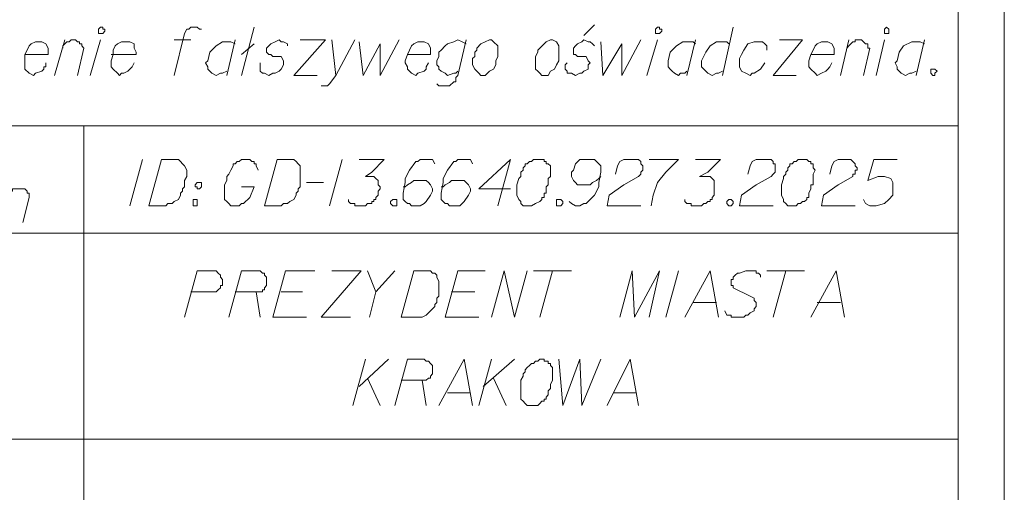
# Model space of a CAD drawing. Header units: metres. Extents: x 7431553 to 7432401, y 5544342 to 5544539.
# Tile 15 of 180: x 7432117 to 7432137, y 5544364 to 5544373. Entities that reach past the tile are written whole.
import ezdxf

# ---------------------------------------------------------------- set-up
doc = ezdxf.new("R2010")
doc.units = ezdxf.units.M
doc.header["$MEASUREMENT"] = 0
doc.layers.add('BG-PR90-PB-PZT-PZT01_2026_04_14$0$MAPA DCP', color=7, linetype='Continuous', lineweight=0)
doc.layers.add('PRIMETECH_XREF', color=7, linetype='Continuous', lineweight=5)

# ---------------------------------------------------------------- blocks, each defined once
blk = doc.blocks.new('BG-PR90-PB-PZT-PZT01_2026_04_14$0$Naddrwiną2025_v2klauzulap')
at = {"layer": 'BG-PR90-PB-PZT-PZT01_2026_04_14$0$MAPA DCP', "linetype": 'Continuous', "lineweight": 9, "transparency": 33554687}
blk.add_lwpolyline([(7431819.359, 5544551.478), (7431778.338, 5544551.478)], dxfattribs=at)
at = {"layer": 'BG-PR90-PB-PZT-PZT01_2026_04_14$0$MAPA DCP', "color": 1, "linetype": 'Continuous', "lineweight": 9, "transparency": 33554687}
for points in [[(7431784.222, 5544550.547), (7431791.123, 5544550.547)], [(7431791.123, 5544532.936), (7431791.123, 5544550.547)], [(7431791.123, 5544550.547), (7431793.282, 5544550.547)], [(7431793.282, 5544532.936), (7431793.282, 5544550.547)], [(7431793.282, 5544550.547), (7431797.43, 5544550.547)], [(7431797.43, 5544532.936), (7431797.43, 5544550.547)], [(7431797.43, 5544550.547), (7431802.595, 5544550.547)], [(7431789.387, 5544549.869), (7431790.107, 5544549.7)], [(7431789.472, 5544549.869), (7431789.429, 5544549.785), (7431789.429, 5544549.615), (7431789.514, 5544549.446), (7431789.641, 5544549.361), (7431789.81, 5544549.319), (7431789.853, 5544549.277), (7431789.937, 5544549.319), (7431789.98, 5544549.319), (7431790.022, 5544549.361), (7431790.064, 5544549.404), (7431790.107, 5544549.488), (7431790.064, 5544549.573), (7431790.064, 5544549.615), (7431790.022, 5544549.7)], [(7431791.8, 5544549.319), (7431791.8, 5544548.853), (7431792.223, 5544548.726), (7431792.139, 5544548.938), (7431792.139, 5544549.065), (7431792.181, 5544549.192), (7431792.266, 5544549.234), (7431792.393, 5544549.234), (7431792.52, 5544549.234), (7431792.604, 5544549.15), (7431792.689, 5544549.065), (7431792.731, 5544548.896), (7431792.731, 5544548.769), (7431792.689, 5544548.684), (7431792.604, 5544548.642)], [(7431790.107, 5544548.896), (7431789.387, 5544549.065)], [(7431789.556, 5544548.303), (7431789.514, 5544548.345), (7431789.472, 5544548.388), (7431789.429, 5544548.43), (7431789.429, 5544548.472), (7431789.387, 5544548.472), (7431789.387, 5544548.515), (7431789.387, 5544548.557), (7431789.387, 5544548.599), (7431789.429, 5544548.642), (7431789.472, 5544548.684), (7431789.472, 5544548.726), (7431789.514, 5544548.726), (7431789.556, 5544548.726), (7431789.556, 5544548.769), (7431790.107, 5544548.642)], [(7431792.096, 5544547.964), (7431791.927, 5544548.007), (7431791.842, 5544548.049), (7431791.8, 5544548.134), (7431791.8, 5544548.176), (7431791.8, 5544548.218), (7431791.8, 5544548.261), (7431791.8, 5544548.345), (7431791.8, 5544548.388), (7431791.842, 5544548.43), (7431791.885, 5544548.472), (7431791.927, 5544548.472), (7431791.969, 5544548.515), (7431792.012, 5544548.515), (7431792.012, 5544548.472), (7431792.054, 5544548.472), (7431792.096, 5544548.472), (7431792.096, 5544548.43), (7431792.139, 5544548.43), (7431792.308, 5544548.134), (7431792.52, 5544547.837), (7431792.731, 5544547.795), (7431792.731, 5544548.472)], [(7431790.107, 5544548.176), (7431789.387, 5544548.345)], [(7431794.975, 5544547.583), (7431794.044, 5544548.091), (7431794.975, 5544548.261)], [(7431794.679, 5544547.71), (7431794.679, 5544548.176)], [(7431789.683, 5544547.583), (7431789.683, 5544548.049), (7431789.556, 5544548.049), (7431789.472, 5544548.007), (7431789.429, 5544547.922), (7431789.429, 5544547.837), (7431789.429, 5544547.795), (7431789.472, 5544547.71), (7431789.514, 5544547.668), (7431789.599, 5544547.626), (7431789.683, 5544547.583), (7431789.81, 5544547.541), (7431789.853, 5544547.541), (7431789.937, 5544547.541), (7431789.98, 5544547.583), (7431790.064, 5544547.668), (7431790.107, 5544547.71), (7431790.064, 5544547.795), (7431790.022, 5544547.88), (7431789.98, 5544547.922), (7431789.937, 5544547.964), (7431789.853, 5544548.007)], [(7431789.387, 5544546.948), (7431789.387, 5544547.414), (7431790.107, 5544546.821), (7431790.107, 5544547.287)], [(7431794.044, 5544546.694), (7431794.044, 5544547.456)], [(7431794.044, 5544547.075), (7431794.975, 5544546.821)], [(7431792.096, 5544546.313), (7431791.927, 5544546.356), (7431791.842, 5544546.398), (7431791.8, 5544546.483), (7431791.8, 5544546.525), (7431791.8, 5544546.61), (7431791.8, 5544546.652), (7431791.8, 5544546.694), (7431791.8, 5544546.737), (7431791.8, 5544546.779), (7431791.842, 5544546.821), (7431791.885, 5544546.821), (7431791.885, 5544546.864), (7431791.927, 5544546.864), (7431791.969, 5544546.864), (7431792.012, 5544546.864), (7431792.054, 5544546.864), (7431792.096, 5544546.821), (7431792.139, 5544546.779), (7431792.308, 5544546.483), (7431792.52, 5544546.186), (7431792.731, 5544546.144), (7431792.731, 5544546.821)], [(7431789.599, 5544546.694), (7431789.514, 5544546.694), (7431789.472, 5544546.652), (7431789.429, 5544546.61), (7431789.429, 5544546.525), (7431789.429, 5544546.44), (7431789.472, 5544546.313), (7431789.599, 5544546.229), (7431789.683, 5544546.186), (7431789.768, 5544546.144), (7431789.895, 5544546.144), (7431789.937, 5544546.144), (7431790.022, 5544546.186), (7431790.064, 5544546.271), (7431790.107, 5544546.356), (7431790.064, 5544546.398), (7431790.064, 5544546.44), (7431789.98, 5544546.567), (7431789.853, 5544546.652)], [(7431794.171, 5544546.567), (7431794.128, 5544546.567), (7431794.086, 5544546.525), (7431794.086, 5544546.483), (7431794.044, 5544546.483), (7431794.044, 5544546.398), (7431794.044, 5544546.356), (7431794.044, 5544546.313), (7431794.044, 5544546.271), (7431794.086, 5544546.144), (7431794.086, 5544546.102), (7431794.128, 5544546.059), (7431794.171, 5544546.017), (7431794.213, 5544546.017), (7431794.213, 5544545.975), (7431794.255, 5544545.975), (7431794.298, 5544545.975), (7431794.34, 5544545.975), (7431794.34, 5544546.017), (7431794.382, 5544546.017), (7431794.552, 5544546.356), (7431794.594, 5544546.44), (7431794.636, 5544546.44), (7431794.679, 5544546.483), (7431794.721, 5544546.483), (7431794.763, 5544546.483), (7431794.806, 5544546.44), (7431794.848, 5544546.44), (7431794.89, 5544546.356), (7431794.933, 5544546.313), (7431794.933, 5544546.271), (7431794.975, 5544546.229), (7431794.975, 5544546.186), (7431794.975, 5544546.144), (7431794.975, 5544546.102), (7431794.975, 5544546.017), (7431794.975, 5544545.975), (7431794.933, 5544545.975), (7431794.933, 5544545.89), (7431794.848, 5544545.848)], [(7431789.133, 5544546.017), (7431790.107, 5544545.805)], [(7431789.472, 5544545.932), (7431789.429, 5544545.89), (7431789.429, 5544545.678), (7431789.514, 5544545.551), (7431789.641, 5544545.467), (7431789.81, 5544545.382), (7431789.853, 5544545.382), (7431789.937, 5544545.382), (7431789.98, 5544545.424), (7431790.022, 5544545.467), (7431790.064, 5544545.509), (7431790.107, 5544545.594), (7431790.064, 5544545.678), (7431790.064, 5544545.721), (7431790.022, 5544545.805)], [(7431791.8, 5544545.255), (7431791.8, 5544545.763), (7431792.054, 5544545.509), (7431792.139, 5544545.34), (7431792.139, 5544545.509), (7431792.139, 5544545.551), (7431792.181, 5544545.594), (7431792.223, 5544545.636), (7431792.308, 5544545.636), (7431792.35, 5544545.636), (7431792.393, 5544545.636), (7431792.435, 5544545.636), (7431792.477, 5544545.636), (7431792.52, 5544545.636), (7431792.562, 5544545.594), (7431792.604, 5544545.594), (7431792.604, 5544545.551), (7431792.647, 5544545.551), (7431792.647, 5544545.509), (7431792.689, 5544545.467), (7431792.689, 5544545.424), (7431792.731, 5544545.382), (7431792.731, 5544545.34), (7431792.731, 5544545.297), (7431792.731, 5544545.255), (7431792.731, 5544545.213), (7431792.731, 5544545.17), (7431792.689, 5544545.17), (7431792.689, 5544545.128), (7431792.689, 5544545.086), (7431792.647, 5544545.043), (7431792.604, 5544545.043)], [(7431794.975, 5544545.043), (7431794.044, 5544545.551), (7431794.975, 5544545.721)], [(7431794.679, 5544545.213), (7431794.679, 5544545.678)], [(7431789.387, 5544545.255), (7431790.107, 5544545.086)], [(7431789.472, 5544545.255), (7431789.429, 5544545.213), (7431789.429, 5544545.001), (7431789.514, 5544544.874), (7431789.641, 5544544.747), (7431789.81, 5544544.705), (7431789.853, 5544544.705), (7431789.937, 5544544.705), (7431789.98, 5544544.747), (7431790.022, 5544544.789), (7431790.064, 5544544.832), (7431790.107, 5544544.916), (7431790.064, 5544544.959), (7431790.064, 5544545.043), (7431790.022, 5544545.086)], [(7431791.8, 5544544.324), (7431791.8, 5544544.916), (7431791.842, 5544544.874), (7431792.054, 5544544.662), (7431792.266, 5544544.493), (7431792.52, 5544544.408), (7431792.731, 5544544.366)], [(7431794.044, 5544544.916), (7431794.975, 5544544.662)], [(7431794.975, 5544543.731), (7431794.044, 5544543.985), (7431794.975, 5544544.027), (7431794.044, 5544544.535), (7431794.975, 5544544.324)], [(7431790.107, 5544544.281), (7431789.387, 5544544.493)], [(7431789.429, 5544543.35), (7431790.107, 5544543.392), (7431789.472, 5544543.773), (7431790.107, 5544543.773), (7431789.387, 5544544.154)], [(7431792.096, 5544543.646), (7431791.927, 5544543.689), (7431791.842, 5544543.731), (7431791.8, 5544543.816), (7431791.8, 5544543.858), (7431791.8, 5544543.9), (7431791.8, 5544543.943), (7431791.8, 5544544.027), (7431791.8, 5544544.07), (7431791.8, 5544544.112), (7431791.842, 5544544.154), (7431791.885, 5544544.154), (7431791.927, 5544544.197), (7431791.969, 5544544.197), (7431792.012, 5544544.197), (7431792.054, 5544544.154), (7431792.096, 5544544.154), (7431792.139, 5544544.112), (7431792.308, 5544543.816), (7431792.52, 5544543.519), (7431792.731, 5544543.477), (7431792.731, 5544544.154)], [(7431796.753, 5544543.477), (7431795.822, 5544543.943), (7431796.753, 5544544.112)], [(7431796.499, 5544543.604), (7431796.499, 5544544.07)], [(7431792.647, 5544542.715), (7431792.689, 5544542.757), (7431792.731, 5544542.842), (7431792.731, 5544542.927), (7431792.689, 5544543.011), (7431792.689, 5544543.054), (7431792.647, 5544543.096), (7431792.52, 5544543.223), (7431792.35, 5544543.308), (7431792.266, 5544543.308), (7431792.054, 5544543.35), (7431791.927, 5544543.35), (7431791.885, 5544543.308), (7431791.842, 5544543.265), (7431791.8, 5544543.223), (7431791.8, 5544543.138), (7431791.8, 5544543.054), (7431791.8, 5544542.969), (7431791.8, 5544542.927), (7431791.885, 5544542.842), (7431792.012, 5544542.8), (7431792.054, 5544542.757), (7431792.139, 5544542.757), (7431792.223, 5544542.8), (7431792.266, 5544542.842), (7431792.308, 5544542.884), (7431792.308, 5544542.969), (7431792.308, 5544543.054), (7431792.308, 5544543.138), (7431792.266, 5544543.181), (7431792.223, 5544543.265), (7431792.181, 5544543.308), (7431792.139, 5544543.35)], [(7431795.822, 5544542.503), (7431796.753, 5544542.588), (7431795.822, 5544542.927), (7431796.753, 5544542.969), (7431795.822, 5544543.35)], [(7431789.091, 5544543.223), (7431789.302, 5544543.011)], [(7431789.514, 5544543.223), (7431789.472, 5544543.181), (7431789.429, 5544543.138), (7431789.429, 5544543.096), (7431789.387, 5544543.011), (7431789.429, 5544542.969), (7431789.472, 5544542.884), (7431789.514, 5544542.842), (7431789.556, 5544542.8), (7431789.641, 5544542.8), (7431789.683, 5544542.8), (7431789.683, 5544542.842), (7431789.726, 5544542.884), (7431789.726, 5544542.969), (7431789.726, 5544543.011), (7431789.726, 5544543.054), (7431789.81, 5544543.096), (7431789.853, 5544543.138), (7431789.895, 5544543.096), (7431789.98, 5544543.096), (7431790.022, 5544543.011), (7431790.064, 5544542.969), (7431790.064, 5544542.927), (7431790.107, 5544542.842), (7431790.064, 5544542.757), (7431790.064, 5544542.673), (7431790.022, 5544542.673), (7431789.98, 5544542.63), (7431789.895, 5544542.63), (7431789.853, 5544542.673)], [(7431794.044, 5544541.995), (7431794.044, 5544542.757)], [(7431794.044, 5544542.376), (7431794.975, 5544542.122)], [(7431794.975, 5544541.149), (7431794.044, 5544541.403), (7431794.975, 5544541.614), (7431794.044, 5544541.868)], [(7431796.372, 5544540.979), (7431795.822, 5544541.614)], [(7431792.393, 5544541.53), (7431792.393, 5544540.895), (7431791.8, 5544541.53), (7431792.731, 5544541.276)], [(7431796.203, 5544541.191), (7431796.753, 5544541.445)], [(7431794.044, 5544541.022), (7431794.044, 5544540.471), (7431794.975, 5544540.217), (7431794.975, 5544540.895)], [(7431795.822, 5544541.149), (7431796.753, 5544540.895)], [(7431791.885, 5544540.768), (7431791.8, 5544540.725), (7431791.8, 5544540.471), (7431791.842, 5544540.429), (7431791.842, 5544540.387), (7431792.012, 5544540.26), (7431792.181, 5544540.175), (7431792.266, 5544540.175), (7431792.477, 5544540.133), (7431792.604, 5544540.133), (7431792.647, 5544540.175), (7431792.689, 5544540.217), (7431792.689, 5544540.26), (7431792.731, 5544540.302), (7431792.731, 5544540.429), (7431792.731, 5544540.514), (7431792.689, 5544540.556), (7431792.647, 5544540.598), (7431792.52, 5544540.683), (7431792.435, 5544540.725), (7431792.393, 5544540.725), (7431792.308, 5544540.683), (7431792.266, 5544540.641), (7431792.223, 5544540.598), (7431792.223, 5544540.514), (7431792.223, 5544540.429), (7431792.223, 5544540.344), (7431792.266, 5544540.302), (7431792.308, 5544540.217), (7431792.35, 5544540.175), (7431792.35, 5544540.133)], [(7431794.467, 5544540.344), (7431794.467, 5544540.81)], [(7431796.753, 5544540.09), (7431795.822, 5544540.598), (7431796.753, 5544540.768)], [(7431790.022, 5544540.471), (7431790.064, 5544540.429), (7431790.064, 5544540.387), (7431790.107, 5544540.26), (7431790.064, 5544540.217), (7431790.022, 5544540.133), (7431789.98, 5544540.09), (7431789.937, 5544540.09), (7431789.895, 5544540.048), (7431789.81, 5544540.048), (7431789.726, 5544540.09), (7431789.641, 5544540.09), (7431789.599, 5544540.133), (7431789.514, 5544540.217), (7431789.472, 5544540.26), (7431789.429, 5544540.387), (7431789.387, 5544540.471), (7431789.429, 5544540.556), (7431789.472, 5544540.641)], [(7431789.387, 5544540.641), (7431790.107, 5544540.471), (7431790.149, 5544540.429), (7431790.234, 5544540.429), (7431790.234, 5544540.387), (7431790.318, 5544540.302), (7431790.318, 5544540.175), (7431790.318, 5544540.09), (7431790.276, 5544540.048)], [(7431796.499, 5544540.26), (7431796.499, 5544540.725)], [(7431791.885, 5544540.006), (7431791.8, 5544539.963), (7431791.8, 5544539.709), (7431791.842, 5544539.667), (7431791.842, 5544539.625), (7431792.012, 5544539.498), (7431792.181, 5544539.413), (7431792.266, 5544539.413), (7431792.477, 5544539.371), (7431792.604, 5544539.371), (7431792.647, 5544539.413), (7431792.689, 5544539.455), (7431792.689, 5544539.498), (7431792.731, 5544539.54), (7431792.731, 5544539.667), (7431792.731, 5544539.709), (7431792.689, 5544539.794), (7431792.647, 5544539.836), (7431792.52, 5544539.921), (7431792.435, 5544539.963), (7431792.393, 5544539.963), (7431792.308, 5544539.921), (7431792.266, 5544539.879), (7431792.223, 5544539.836), (7431792.223, 5544539.752), (7431792.223, 5544539.667), (7431792.223, 5544539.582), (7431792.266, 5544539.54), (7431792.308, 5544539.455), (7431792.35, 5544539.413), (7431792.35, 5544539.371)], [(7431789.683, 5544539.455), (7431789.683, 5544539.921), (7431789.556, 5544539.921), (7431789.472, 5544539.879), (7431789.429, 5544539.794), (7431789.429, 5544539.709), (7431789.429, 5544539.667), (7431789.472, 5544539.582), (7431789.514, 5544539.54), (7431789.599, 5544539.498), (7431789.683, 5544539.455), (7431789.81, 5544539.413), (7431789.853, 5544539.413), (7431789.937, 5544539.455), (7431789.98, 5544539.455), (7431790.064, 5544539.54), (7431790.107, 5544539.625), (7431790.064, 5544539.667), (7431790.022, 5544539.794), (7431789.98, 5544539.836), (7431789.937, 5544539.836), (7431789.853, 5544539.879)], [(7431796.753, 5544539.201), (7431795.822, 5544539.455), (7431795.822, 5544539.794), (7431795.864, 5544539.836), (7431795.864, 5544539.879), (7431795.906, 5544539.921), (7431795.949, 5544539.963), (7431795.991, 5544539.963), (7431796.033, 5544539.963), (7431796.076, 5544539.963), (7431796.118, 5544539.963), (7431796.16, 5544539.921), (7431796.203, 5544539.921), (7431796.203, 5544539.879), (7431796.245, 5544539.836), (7431796.245, 5544539.794), (7431796.245, 5544539.328)], [(7431796.245, 5544539.752), (7431796.753, 5544539.836)], [(7431789.429, 5544538.482), (7431790.107, 5544538.566), (7431789.472, 5544538.905), (7431790.107, 5544538.905), (7431789.387, 5544539.286)], [(7431794.044, 5544538.651), (7431794.467, 5544538.82), (7431794.044, 5544539.201)], [(7431791.8, 5544538.482), (7431791.8, 5544538.99), (7431792.054, 5544538.736), (7431792.139, 5544538.609), (7431792.139, 5544538.736), (7431792.139, 5544538.778), (7431792.181, 5544538.82), (7431792.223, 5544538.863), (7431792.308, 5544538.863), (7431792.35, 5544538.905), (7431792.393, 5544538.905), (7431792.435, 5544538.863), (7431792.477, 5544538.863), (7431792.52, 5544538.863), (7431792.562, 5544538.82), (7431792.604, 5544538.82), (7431792.604, 5544538.778), (7431792.647, 5544538.778), (7431792.647, 5544538.736), (7431792.689, 5544538.736), (7431792.689, 5544538.693), (7431792.689, 5544538.651), (7431792.731, 5544538.609), (7431792.731, 5544538.566), (7431792.731, 5544538.524), (7431792.731, 5544538.482), (7431792.731, 5544538.439), (7431792.731, 5544538.397), (7431792.689, 5544538.397), (7431792.689, 5544538.355), (7431792.689, 5544538.312), (7431792.647, 5544538.27), (7431792.604, 5544538.27)], [(7431796.372, 5544538.482), (7431795.822, 5544539.074)], [(7431794.975, 5544538.693), (7431794.467, 5544538.82)], [(7431796.203, 5544538.651), (7431796.753, 5544538.905)], [(7431795.822, 5544538.609), (7431796.753, 5544538.355)], [(7431789.387, 5544538.397), (7431790.107, 5544538.016), (7431790.276, 5544537.889), (7431790.318, 5544537.847), (7431790.318, 5544537.762), (7431790.318, 5544537.72)], [(7431794.044, 5544537.931), (7431794.044, 5544538.524), (7431794.975, 5544537.72), (7431794.975, 5544538.312)], [(7431789.387, 5544537.931), (7431790.107, 5544538.016)], [(7431791.8, 5544538.143), (7431792.731, 5544537.889)], [(7431789.387, 5544537.296), (7431789.387, 5544537.804), (7431790.107, 5544537.169), (7431790.107, 5544537.635)], [(7431792.266, 5544537.423), (7431792.266, 5544537.762)], [(7431794.044, 5544537.593), (7431794.044, 5544537), (7431794.975, 5544536.746), (7431794.975, 5544537.423)], [(7431794.467, 5544536.915), (7431794.467, 5544537.339)], [(7431789.514, 5544537.042), (7431789.472, 5544537.042), (7431789.429, 5544536.958), (7431789.429, 5544536.915), (7431789.387, 5544536.873), (7431789.429, 5544536.788), (7431789.472, 5544536.704), (7431789.514, 5544536.661), (7431789.556, 5544536.619), (7431789.641, 5544536.619), (7431789.683, 5544536.661), (7431789.683, 5544536.704), (7431789.726, 5544536.746), (7431789.726, 5544536.788), (7431789.726, 5544536.873), (7431789.726, 5544536.915), (7431789.81, 5544536.958), (7431789.853, 5544536.958), (7431789.895, 5544536.958), (7431789.98, 5544536.915), (7431790.022, 5544536.873), (7431790.064, 5544536.788), (7431790.064, 5544536.746), (7431790.107, 5544536.661), (7431790.064, 5544536.577), (7431790.064, 5544536.534), (7431790.022, 5544536.492), (7431789.98, 5544536.492), (7431789.895, 5544536.492), (7431789.853, 5544536.492)], [(7431794.975, 5544535.857), (7431794.044, 5544536.111), (7431794.044, 5544536.492), (7431794.086, 5544536.534), (7431794.086, 5544536.577), (7431794.128, 5544536.577), (7431794.171, 5544536.619), (7431794.213, 5544536.619), (7431794.255, 5544536.619), (7431794.298, 5544536.619), (7431794.34, 5544536.619), (7431794.382, 5544536.577), (7431794.425, 5544536.577), (7431794.425, 5544536.534), (7431794.467, 5544536.534), (7431794.467, 5544536.492), (7431794.467, 5544536.45), (7431794.467, 5544535.984)], [(7431792.012, 5544536.45), (7431791.927, 5544536.407), (7431791.885, 5544536.407), (7431791.885, 5544536.365), (7431791.842, 5544536.365), (7431791.842, 5544536.323), (7431791.8, 5544536.28), (7431791.8, 5544536.238), (7431791.8, 5544536.196), (7431791.8, 5544536.153), (7431791.8, 5544536.111), (7431791.842, 5544536.069), (7431791.842, 5544536.026), (7431791.885, 5544535.984), (7431791.885, 5544535.942), (7431791.927, 5544535.942), (7431792.012, 5544535.899), (7431792.096, 5544535.857), (7431792.139, 5544535.815), (7431792.181, 5544535.815), (7431792.223, 5544535.815), (7431792.308, 5544535.772), (7431792.393, 5544535.772), (7431792.477, 5544535.772), (7431792.562, 5544535.772), (7431792.604, 5544535.772), (7431792.647, 5544535.815), (7431792.689, 5544535.857), (7431792.731, 5544535.899), (7431792.731, 5544535.942), (7431792.731, 5544535.984), (7431792.731, 5544536.026), (7431792.731, 5544536.069), (7431792.689, 5544536.111), (7431792.689, 5544536.153), (7431792.647, 5544536.196), (7431792.604, 5544536.238), (7431792.562, 5544536.28), (7431792.35, 5544536.365), (7431792.35, 5544536.111)], [(7431794.467, 5544536.407), (7431794.975, 5544536.492)], [(7431790.107, 5544536.111), (7431789.133, 5544536.365)], [(7431789.683, 5544536.111), (7431789.472, 5544536.365)], [(7431789.387, 5544535.984), (7431790.107, 5544535.815)], [(7431789.472, 5544535.984), (7431789.429, 5544535.899), (7431789.429, 5544535.73), (7431789.514, 5544535.603), (7431789.641, 5544535.476), (7431789.81, 5544535.434), (7431789.853, 5544535.391), (7431789.937, 5544535.434), (7431789.98, 5544535.434), (7431790.022, 5544535.476), (7431790.064, 5544535.518), (7431790.107, 5544535.603), (7431790.064, 5544535.688), (7431790.064, 5544535.73), (7431790.022, 5544535.815)], [(7431794.975, 5544534.968), (7431794.044, 5544535.222), (7431794.044, 5544535.603), (7431794.086, 5544535.645), (7431794.128, 5544535.688), (7431794.171, 5544535.688), (7431794.213, 5544535.73), (7431794.255, 5544535.73), (7431794.298, 5544535.73), (7431794.34, 5544535.73), (7431794.34, 5544535.688), (7431794.382, 5544535.688), (7431794.425, 5544535.645), (7431794.467, 5544535.603), (7431794.467, 5544535.561), (7431794.467, 5544535.518), (7431794.467, 5544535.095)], [(7431789.175, 5544535.307), (7431789.175, 5544535.264), (7431789.133, 5544535.222), (7431789.133, 5544535.095), (7431789.175, 5544535.053), (7431789.175, 5544535.01), (7431789.26, 5544534.968), (7431790.107, 5544534.756)], [(7431789.387, 5544534.756), (7431789.387, 5544535.095)], [(7431791.8, 5544534.121), (7431792.731, 5544533.867)], [(7431789.683, 5544533.486), (7431789.683, 5544533.994), (7431789.641, 5544533.994), (7431789.556, 5544533.952), (7431789.472, 5544533.952), (7431789.429, 5544533.867), (7431789.429, 5544533.783), (7431789.429, 5544533.698), (7431789.472, 5544533.613), (7431789.514, 5544533.571), (7431789.599, 5544533.529), (7431789.683, 5544533.529), (7431789.81, 5544533.486), (7431789.853, 5544533.486), (7431789.937, 5544533.486), (7431789.98, 5544533.529), (7431790.064, 5544533.613), (7431790.107, 5544533.656), (7431790.064, 5544533.698), (7431790.064, 5544533.74), (7431790.022, 5544533.825), (7431789.98, 5544533.867), (7431789.937, 5544533.91), (7431789.853, 5544533.952)], [(7431790.107, 5544533.063), (7431789.387, 5544533.275)], [(7431789.556, 5544532.513), (7431789.514, 5544532.513), (7431789.472, 5544532.555), (7431789.429, 5544532.597), (7431789.429, 5544532.64), (7431789.387, 5544532.682), (7431789.387, 5544532.724), (7431789.387, 5544532.767), (7431789.429, 5544532.809), (7431789.429, 5544532.851), (7431789.472, 5544532.851), (7431789.472, 5544532.894), (7431789.514, 5544532.894), (7431789.556, 5544532.936), (7431790.107, 5544532.809)], [(7431791.123, 5544504.911), (7431791.123, 5544532.936)], [(7431791.123, 5544532.936), (7431793.282, 5544532.936)], [(7431793.282, 5544504.911), (7431793.282, 5544532.936)], [(7431793.282, 5544532.936), (7431797.43, 5544532.936)], [(7431797.43, 5544504.911), (7431797.43, 5544532.936)], [(7431797.43, 5544532.936), (7431802.595, 5544532.936)], [(7431790.107, 5544532.343), (7431789.387, 5544532.555)], [(7431789.683, 5544531.751), (7431789.683, 5544532.216), (7431789.556, 5544532.216), (7431789.472, 5544532.174), (7431789.429, 5544532.089), (7431789.429, 5544532.047), (7431789.429, 5544531.962), (7431789.472, 5544531.878), (7431789.514, 5544531.835), (7431789.599, 5544531.793), (7431789.683, 5544531.751), (7431789.81, 5544531.751), (7431789.853, 5544531.751), (7431789.937, 5544531.751), (7431789.98, 5544531.751), (7431790.064, 5544531.835), (7431790.107, 5544531.92), (7431790.064, 5544531.962), (7431790.022, 5544532.089), (7431789.98, 5544532.132), (7431789.937, 5544532.132), (7431789.937, 5544532.174), (7431789.853, 5544532.174)], [(7431792.52, 5544531.412), (7431792.477, 5544531.454), (7431792.435, 5544531.454), (7431792.435, 5544531.497), (7431792.393, 5544531.497), (7431792.393, 5544531.539), (7431792.393, 5544531.581), (7431792.393, 5544531.666), (7431792.393, 5544531.708), (7431792.393, 5544531.751), (7431792.435, 5544531.793), (7431792.477, 5544531.793), (7431792.477, 5544531.835), (7431792.52, 5544531.835), (7431792.562, 5544531.835), (7431793.07, 5544531.708)]]:
    blk.add_lwpolyline(points, dxfattribs=at)
for points in [[(7431789.98, 5544550.039), (7431789.98, 5544550.081), (7431790.022, 5544550.123), (7431790.064, 5544550.081), (7431790.107, 5544550.081), (7431790.107, 5544550.039), (7431790.064, 5544549.996), (7431790.022, 5544549.996), (7431789.98, 5544549.996)], [(7431789.133, 5544549.107), (7431789.175, 5544549.15), (7431789.26, 5544549.15), (7431789.26, 5544549.065), (7431789.218, 5544549.065), (7431789.175, 5544549.065)], [(7431791.8, 5544547.414), (7431791.8, 5544547.329), (7431791.842, 5544547.287), (7431791.842, 5544547.245), (7431791.885, 5544547.202), (7431791.885, 5544547.16), (7431791.927, 5544547.16), (7431791.969, 5544547.118), (7431792.012, 5544547.118), (7431792.054, 5544547.075), (7431792.096, 5544547.075), (7431792.139, 5544547.033), (7431792.181, 5544547.033), (7431792.308, 5544546.991), (7431792.393, 5544546.991), (7431792.477, 5544546.991), (7431792.52, 5544546.991), (7431792.604, 5544547.033), (7431792.647, 5544547.033), (7431792.689, 5544547.075), (7431792.731, 5544547.118), (7431792.731, 5544547.16), (7431792.731, 5544547.202), (7431792.731, 5544547.245), (7431792.731, 5544547.287), (7431792.689, 5544547.329), (7431792.689, 5544547.372), (7431792.647, 5544547.414), (7431792.647, 5544547.456), (7431792.604, 5544547.499), (7431792.562, 5544547.499), (7431792.562, 5544547.541), (7431792.52, 5544547.541), (7431792.477, 5544547.541), (7431792.393, 5544547.583), (7431792.35, 5544547.583), (7431792.308, 5544547.583), (7431792.308, 5544547.626), (7431792.223, 5544547.626), (7431792.181, 5544547.626), (7431792.139, 5544547.626), (7431792.096, 5544547.626), (7431792.012, 5544547.668), (7431791.969, 5544547.626), (7431791.927, 5544547.626), (7431791.885, 5544547.626), (7431791.885, 5544547.583), (7431791.842, 5544547.583), (7431791.842, 5544547.541), (7431791.8, 5544547.499), (7431791.8, 5544547.456)], [(7431792.604, 5544545.932), (7431792.604, 5544545.975), (7431792.647, 5544546.017), (7431792.689, 5544546.017), (7431792.731, 5544545.975), (7431792.731, 5544545.932), (7431792.689, 5544545.89), (7431792.647, 5544545.89)], [(7431789.133, 5544544.493), (7431789.133, 5544544.535), (7431789.175, 5544544.535), (7431789.175, 5544544.578), (7431789.218, 5544544.578), (7431789.26, 5544544.535), (7431789.26, 5544544.493), (7431789.26, 5544544.451), (7431789.218, 5544544.451), (7431789.175, 5544544.451)], [(7431792.604, 5544542.503), (7431792.604, 5544542.546), (7431792.647, 5544542.588), (7431792.689, 5544542.588), (7431792.731, 5544542.546), (7431792.731, 5544542.503), (7431792.731, 5544542.461), (7431792.689, 5544542.461), (7431792.647, 5544542.461), (7431792.604, 5544542.461)], [(7431789.387, 5544542.334), (7431789.387, 5544542.376), (7431789.429, 5544542.461), (7431789.514, 5544542.503), (7431789.556, 5544542.503), (7431789.599, 5544542.503), (7431789.641, 5544542.503), (7431789.726, 5544542.503), (7431789.81, 5544542.503), (7431789.895, 5544542.461), (7431789.98, 5544542.419), (7431790.022, 5544542.334), (7431790.107, 5544542.292), (7431790.107, 5544542.165), (7431790.064, 5544542.122), (7431790.022, 5544542.08), (7431789.98, 5544542.038), (7431789.895, 5544542.038), (7431789.768, 5544542.038), (7431789.726, 5544542.038), (7431789.641, 5544542.08), (7431789.599, 5544542.08), (7431789.556, 5544542.122), (7431789.472, 5544542.207), (7431789.429, 5544542.249)], [(7431795.822, 5544542.165), (7431795.822, 5544542.122), (7431795.864, 5544542.08), (7431795.864, 5544542.038), (7431795.906, 5544541.995), (7431795.906, 5544541.953), (7431795.949, 5544541.911), (7431795.991, 5544541.868), (7431796.033, 5544541.826), (7431796.076, 5544541.826), (7431796.118, 5544541.784), (7431796.16, 5544541.784), (7431796.245, 5544541.741), (7431796.33, 5544541.741), (7431796.457, 5544541.741), (7431796.499, 5544541.741), (7431796.584, 5544541.741), (7431796.626, 5544541.741), (7431796.668, 5544541.784), (7431796.711, 5544541.826), (7431796.753, 5544541.868), (7431796.753, 5544541.911), (7431796.753, 5544541.953), (7431796.753, 5544542.038), (7431796.753, 5544542.08), (7431796.711, 5544542.122), (7431796.668, 5544542.165), (7431796.668, 5544542.207), (7431796.626, 5544542.207), (7431796.626, 5544542.249), (7431796.584, 5544542.249), (7431796.541, 5544542.292), (7431796.499, 5544542.292), (7431796.457, 5544542.292), (7431796.414, 5544542.334), (7431796.372, 5544542.334), (7431796.33, 5544542.334), (7431796.245, 5544542.376), (7431796.203, 5544542.376), (7431796.118, 5544542.376), (7431796.076, 5544542.376), (7431796.033, 5544542.376), (7431795.991, 5544542.376), (7431795.949, 5544542.334), (7431795.906, 5544542.334), (7431795.906, 5544542.292), (7431795.864, 5544542.292), (7431795.864, 5544542.249), (7431795.864, 5544542.207), (7431795.822, 5544542.207)], [(7431791.8, 5544542.122), (7431791.8, 5544541.995), (7431791.842, 5544541.953), (7431791.842, 5544541.911), (7431791.885, 5544541.868), (7431791.885, 5544541.826), (7431791.927, 5544541.826), (7431791.969, 5544541.784), (7431792.012, 5544541.784), (7431792.054, 5544541.741), (7431792.096, 5544541.741), (7431792.139, 5544541.741), (7431792.181, 5544541.699), (7431792.308, 5544541.657), (7431792.393, 5544541.657), (7431792.477, 5544541.657), (7431792.52, 5544541.657), (7431792.604, 5544541.699), (7431792.647, 5544541.741), (7431792.689, 5544541.741), (7431792.731, 5544541.784), (7431792.731, 5544541.826), (7431792.731, 5544541.868), (7431792.731, 5544541.911), (7431792.731, 5544541.953), (7431792.689, 5544542.038), (7431792.647, 5544542.122), (7431792.604, 5544542.165), (7431792.562, 5544542.165), (7431792.562, 5544542.207), (7431792.52, 5544542.207), (7431792.477, 5544542.207), (7431792.477, 5544542.249), (7431792.393, 5544542.249), (7431792.35, 5544542.249), (7431792.308, 5544542.292), (7431792.223, 5544542.292), (7431792.181, 5544542.292), (7431792.139, 5544542.334), (7431792.096, 5544542.334), (7431792.012, 5544542.334), (7431791.969, 5544542.334), (7431791.927, 5544542.334), (7431791.885, 5544542.292), (7431791.885, 5544542.249), (7431791.842, 5544542.249), (7431791.842, 5544542.207), (7431791.8, 5544542.207), (7431791.8, 5544542.165)], [(7431789.387, 5544541.106), (7431789.387, 5544541.149), (7431789.429, 5544541.191), (7431789.514, 5544541.276), (7431789.556, 5544541.276), (7431789.599, 5544541.276), (7431789.641, 5544541.276), (7431789.726, 5544541.276), (7431789.81, 5544541.233), (7431789.895, 5544541.233), (7431789.98, 5544541.191), (7431790.022, 5544541.106), (7431790.107, 5544541.022), (7431790.107, 5544540.937), (7431790.064, 5544540.895), (7431790.022, 5544540.852), (7431789.98, 5544540.81), (7431789.895, 5544540.768), (7431789.768, 5544540.768), (7431789.726, 5544540.81), (7431789.641, 5544540.81), (7431789.599, 5544540.852), (7431789.556, 5544540.852), (7431789.472, 5544540.937), (7431789.429, 5544541.022)], [(7431794.044, 5544539.582), (7431794.044, 5544539.921), (7431794.086, 5544539.963), (7431794.086, 5544540.006), (7431794.128, 5544540.048), (7431794.171, 5544540.048), (7431794.255, 5544540.09), (7431794.382, 5544540.09), (7431794.467, 5544540.09), (7431794.509, 5544540.09), (7431794.552, 5544540.09), (7431794.594, 5544540.048), (7431794.636, 5544540.048), (7431794.679, 5544540.048), (7431794.721, 5544540.006), (7431794.763, 5544540.006), (7431794.848, 5544539.921), (7431794.89, 5544539.879), (7431794.933, 5544539.836), (7431794.975, 5544539.752), (7431794.975, 5544539.709), (7431794.975, 5544539.625), (7431794.975, 5544539.328)], [(7431792.604, 5544539.159), (7431792.604, 5544539.244), (7431792.731, 5544539.244), (7431792.731, 5544539.159), (7431792.689, 5544539.117), (7431792.647, 5544539.117)], [(7431791.8, 5544536.831), (7431791.8, 5544537.169), (7431791.842, 5544537.212), (7431791.885, 5544537.254), (7431791.927, 5544537.296), (7431792.012, 5544537.296), (7431792.139, 5544537.296), (7431792.223, 5544537.296), (7431792.266, 5544537.296), (7431792.308, 5544537.296), (7431792.35, 5544537.296), (7431792.393, 5544537.254), (7431792.435, 5544537.254), (7431792.477, 5544537.212), (7431792.52, 5544537.212), (7431792.604, 5544537.169), (7431792.647, 5544537.085), (7431792.689, 5544537.042), (7431792.689, 5544536.958), (7431792.731, 5544536.915), (7431792.731, 5544536.831), (7431792.731, 5544536.577)], [(7431792.266, 5544535.222), (7431792.266, 5544535.307), (7431792.35, 5544535.307), (7431792.393, 5544535.264), (7431792.393, 5544535.222), (7431792.35, 5544535.222), (7431792.35, 5544535.18), (7431792.308, 5544535.18)], [(7431792.604, 5544535.18), (7431792.604, 5544535.222), (7431792.731, 5544535.222), (7431792.731, 5544535.137), (7431792.689, 5544535.137), (7431792.647, 5544535.137), (7431792.604, 5544535.137)], [(7431791.8, 5544534.502), (7431791.8, 5544534.841), (7431791.842, 5544534.883), (7431791.885, 5544534.926), (7431791.927, 5544534.968), (7431792.012, 5544535.01), (7431792.139, 5544535.01), (7431792.223, 5544534.968), (7431792.266, 5544534.968), (7431792.308, 5544534.968), (7431792.35, 5544534.968), (7431792.393, 5544534.926), (7431792.435, 5544534.926), (7431792.477, 5544534.883), (7431792.52, 5544534.883), (7431792.604, 5544534.841), (7431792.647, 5544534.756), (7431792.689, 5544534.714), (7431792.689, 5544534.629), (7431792.731, 5544534.587), (7431792.731, 5544534.545), (7431792.731, 5544534.248)], [(7431789.133, 5544533.275), (7431789.133, 5544533.317), (7431789.175, 5544533.317), (7431789.175, 5544533.359), (7431789.218, 5544533.359), (7431789.26, 5544533.317), (7431789.26, 5544533.275), (7431789.26, 5544533.232), (7431789.218, 5544533.232), (7431789.175, 5544533.232)]]:
    blk.add_lwpolyline(points, close=True, dxfattribs=at)
blk = doc.blocks.new('BG-PR90-PB-PZT-PZT01_2026_04_14')
at = {"layer": 'BG-PR90-PB-PZT-PZT01_2026_04_14$0$MAPA DCP', "rotation": 270}
blk.add_blockref('BG-PR90-PB-PZT-PZT01_2026_04_14$0$Naddrwiną2025_v2klauzulap', (1887585.788, 12976162.34), dxfattribs=at)

msp = doc.modelspace()

# ---------------------------------------------------------------- block references
at = {"layer": 'PRIMETECH_XREF', "linetype": 'Continuous', "lineweight": 0, "rotation": 360}
msp.add_blockref('BG-PR90-PB-PZT-PZT01_2026_04_14', (0, 0), dxfattribs=at)

doc.saveas('drawing.dxf')
